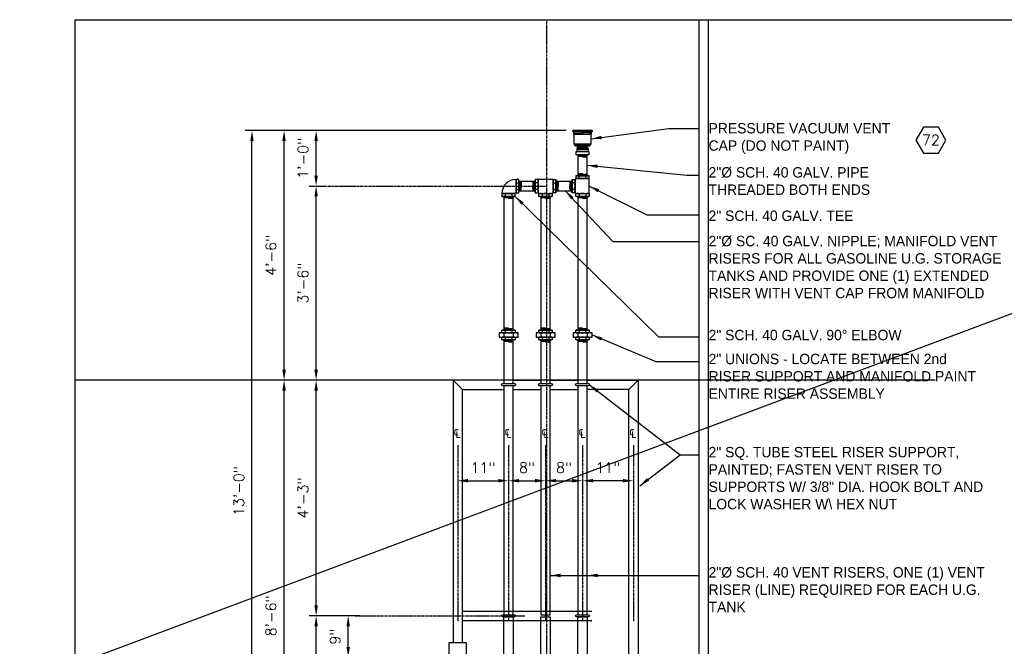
# Model space of a CAD drawing. Extents: x -1276 to 451, y 2026 to 3394.
# Tile 87 of 104: x 66 to 279, y 2178 to 2314. Entities that reach past the tile are written whole.
import ezdxf
from ezdxf.enums import TextEntityAlignment as Align

# ---------------------------------------------------------------- set-up
doc = ezdxf.new("R2010")
doc.units = 0
doc.header["$MEASUREMENT"] = 0
doc.header["$PDSIZE"] = 1
doc.linetypes.add('CENTER1', pattern=[0.6625, 0.5, -0.075, 0.0125, -0.075])
doc.layers.get('0').update_dxf_attribs({"linetype": 'CONTINUOUS'})
doc.layers.get('DEFPOINTS').update_dxf_attribs({"linetype": 'CONTINUOUS'})
for name, color, linetype in [('BOARDER-TXT', 2, 'CONTINUOUS'), ('CENTERLINE', 3, 'CENTER1'), ('CONDUIT', 2, 'CONTINUOUS'), ('DIM', 3, 'CONTINUOUS'), ('FREEZE-OUTLINE-TITLES', 60, 'CONTINUOUS'), ('GALV-2-ELL', 3, 'CONTINUOUS'), ('GALV-2-PIPE', 3, 'CONTINUOUS'), ('GALV-2-TEE', 3, 'CONTINUOUS'), ('GALV-2-UNION', 3, 'CONTINUOUS'), ('GALV-2x2-VENT-RISER', 5, 'CONTINUOUS'), ('GALV-4-PIPE', 4, 'CONTINUOUS'), ('TEXT', 3, 'CONTINUOUS'), ('VENT-CAP', 3, 'CONTINUOUS')]:
    doc.layers.add(name, color=color, linetype=linetype)
doc.layers.add('FREEZE-LINES', color=8, linetype='CONTINUOUS', plot=False)
doc.styles.add('SIMPFRAC', font='simpfrac')
doc.styles.add('SIMPLEX', font='simplex')
doc.dimstyles.new('DIM24', dxfattribs={"dimscale": 24, "dimtxt": 0.09375, "dimasz": 0.09375, "dimexe": 0.0625, "dimexo": 0.0625, "dimgap": 0.0625, "dimtad": 1, "dimdec": 4, "dimzin": 3, "dimdsep": 46, "dimlunit": 4, "dimtxsty": 'SIMPLEX', "dimcen": 0, "dimclrd": 3, "dimclre": 3, "dimclrt": 3, "dimadec": 0, "dimazin": 0, "dimtfac": 1, "dimtdec": 4, "dimtofl": 0, "dimtmove": 0, "dimatfit": 3, "dimfxl": 1, "dimfrac": 2, "dimtolj": 1, "dimtzin": 3, "dimlwe": -1, "dimarcsym": 0})

# ---------------------------------------------------------------- blocks, each defined once
blk = doc.blocks.new('*D104')
at = {"layer": 'DEFPOINTS', "color": 0, "transparency": 16777216}
for p in [(160.72, 2214.19), (171.72, 2214.19), (171.72, 2214.19)]:
    blk.add_point(p, dxfattribs=at)
at = {"layer": 'DIM', "color": 3, "lineweight": -2, "transparency": 16777216}
blk.add_line((162.97, 2214.19), (169.47, 2214.19), dxfattribs=at)
at = {"layer": 'DIM', "color": 3, "transparency": 16777216}
for points in [[(162.97, 2214.57), (162.97, 2213.82), (160.72, 2214.19)], [(169.47, 2214.57), (169.47, 2213.82), (171.72, 2214.19)]]:
    blk.add_solid(points, dxfattribs=at)
at = {"layer": 'DIM', "color": 3, "transparency": 16777216, "insert": (166.22, 2217.03), "char_height": 2.25, "attachment_point": 5, "style": 'SIMPLEX'}
blk.add_mtext('\\A1;11"', dxfattribs=at)
blk = doc.blocks.new('*D105')
at = {"layer": 'DEFPOINTS', "color": 0, "transparency": 16777216}
for p in [(187.72, 2214.19), (187.72, 2214.19), (198.72, 2214.19)]:
    blk.add_point(p, dxfattribs=at)
at = {"layer": 'DIM', "color": 3, "lineweight": -2, "transparency": 16777216}
blk.add_line((196.47, 2214.19), (189.97, 2214.19), dxfattribs=at)
at = {"layer": 'DIM', "color": 3, "transparency": 16777216}
for points in [[(189.97, 2214.57), (189.97, 2213.82), (187.72, 2214.19)], [(196.47, 2214.57), (196.47, 2213.82), (198.72, 2214.19)]]:
    blk.add_solid(points, dxfattribs=at)
at = {"layer": 'DIM', "color": 3, "transparency": 16777216, "insert": (193.22, 2217.03), "char_height": 2.25, "attachment_point": 5, "style": 'SIMPLEX'}
blk.add_mtext('\\A1;11"', dxfattribs=at)
blk = doc.blocks.new('*D106')
at = {"layer": 'DEFPOINTS', "color": 0, "transparency": 16777216}
for p in [(171.72, 2214.19), (179.72, 2214.19), (179.72, 2214.19)]:
    blk.add_point(p, dxfattribs=at)
at = {"layer": 'DIM', "color": 3, "lineweight": -2, "transparency": 16777216}
blk.add_line((173.97, 2214.19), (177.47, 2214.19), dxfattribs=at)
at = {"layer": 'DIM', "color": 3, "transparency": 16777216}
for points in [[(173.97, 2214.57), (173.97, 2213.82), (171.72, 2214.19)], [(177.47, 2214.57), (177.47, 2213.82), (179.72, 2214.19)]]:
    blk.add_solid(points, dxfattribs=at)
at = {"layer": 'DIM', "color": 3, "transparency": 16777216, "insert": (175.72, 2217.03), "char_height": 2.25, "attachment_point": 5, "style": 'SIMPLEX'}
blk.add_mtext('\\A1;8"', dxfattribs=at)
blk = doc.blocks.new('HEX')
at = {"color": 3}
blk.add_lwpolyline([(-0.0577, 0.1), (-0.1155, 0), (-0.0577, -0.1), (0.0577, -0.1), (0.1155, 0), (0.0577, 0.1)], close=True, dxfattribs=at)
at = {"color": 3, "style": 'SIMPLEX'}
blk.add_attdef('D#', text='', height=0.08, dxfattribs=at).set_placement((0, 0), align=Align.MIDDLE)
blk = doc.blocks.new('*D111')
at = {"layer": 'DEFPOINTS', "color": 0, "transparency": 16777216}
for p in [(123.16, 2235.96), (159.72, 2235.96), (128.35, 2133.97)]:
    blk.add_point(p, dxfattribs=at)
at = {"layer": 'DIM', "color": 3, "transparency": 16777216}
for p, q in [((158.22, 2235.96), (121.66, 2235.96)), ((126.85, 2133.97), (121.66, 2133.97))]:
    blk.add_line(p, q, dxfattribs=at)
at = {"layer": 'DIM', "color": 3, "lineweight": -2, "transparency": 16777216}
blk.add_line((123.16, 2136.22), (123.16, 2233.71), dxfattribs=at)
at = {"layer": 'DIM', "color": 3, "transparency": 16777216}
for points in [[(122.78, 2233.71), (123.53, 2233.71), (123.16, 2235.96)], [(122.78, 2136.22), (123.53, 2136.22), (123.16, 2133.97)]]:
    blk.add_solid(points, dxfattribs=at)
at = {"layer": 'DIM', "color": 3, "transparency": 16777216, "insert": (120.32, 2184.96), "char_height": 2.25, "attachment_point": 5, "rotation": 90, "style": 'SIMPLEX'}
blk.add_mtext('\\A1;8\'-6"', dxfattribs=at)
blk = doc.blocks.new('*D112')
at = {"layer": 'DEFPOINTS', "color": 0, "transparency": 16777216}
for p in [(130.09, 2184.96), (140.96, 2184.96), (134.91, 2133.97)]:
    blk.add_point(p, dxfattribs=at)
at = {"layer": 'DIM', "color": 3, "transparency": 16777216}
for p, q in [((139.46, 2184.96), (128.59, 2184.96)), ((133.41, 2133.97), (128.59, 2133.97))]:
    blk.add_line(p, q, dxfattribs=at)
at = {"layer": 'DIM', "color": 3, "lineweight": -2, "transparency": 16777216}
blk.add_line((130.09, 2136.22), (130.09, 2182.71), dxfattribs=at)
at = {"layer": 'DIM', "color": 3, "transparency": 16777216}
for points in [[(129.72, 2182.71), (130.47, 2182.71), (130.09, 2184.96)], [(129.72, 2136.22), (130.47, 2136.22), (130.09, 2133.97)]]:
    blk.add_solid(points, dxfattribs=at)
at = {"layer": 'DIM', "color": 3, "transparency": 16777216, "insert": (127.25, 2159.46), "char_height": 2.25, "attachment_point": 5, "rotation": 90, "style": 'SIMPLEX'}
blk.add_mtext('\\A1;4\'-3"', dxfattribs=at)
blk = doc.blocks.new('*D113')
at = {"layer": 'DEFPOINTS', "color": 0, "transparency": 16777216}
for p in [(130.09, 2235.96), (139.14, 2235.96), (134.91, 2184.96)]:
    blk.add_point(p, dxfattribs=at)
at = {"layer": 'DIM', "color": 3, "transparency": 16777216}
for p, q in [((137.64, 2235.96), (128.59, 2235.96)), ((133.41, 2184.96), (128.59, 2184.96))]:
    blk.add_line(p, q, dxfattribs=at)
at = {"layer": 'DIM', "color": 3, "lineweight": -2, "transparency": 16777216}
blk.add_line((130.09, 2187.21), (130.09, 2233.71), dxfattribs=at)
at = {"layer": 'DIM', "color": 3, "transparency": 16777216}
for points in [[(129.72, 2233.71), (130.47, 2233.71), (130.09, 2235.96)], [(129.72, 2187.21), (130.47, 2187.21), (130.09, 2184.96)]]:
    blk.add_solid(points, dxfattribs=at)
at = {"layer": 'DIM', "color": 3, "transparency": 16777216, "insert": (127.25, 2210.46), "char_height": 2.25, "attachment_point": 5, "rotation": 90, "style": 'SIMPLEX'}
blk.add_mtext('\\A1;4\'-3"', dxfattribs=at)
blk = doc.blocks.new('*D116')
at = {"layer": 'DEFPOINTS', "color": 0, "transparency": 16777216}
for p in [(116.22, 2289.96), (185.66, 2289.96), (116.22, 2133.96)]:
    blk.add_point(p, dxfattribs=at)
at = {"layer": 'DIM', "color": 3, "transparency": 16777216}
blk.add_line((184.16, 2289.96), (114.72, 2289.96), dxfattribs=at)
at = {"layer": 'DIM', "color": 3, "lineweight": -2, "transparency": 16777216}
blk.add_line((116.22, 2136.21), (116.22, 2287.71), dxfattribs=at)
at = {"layer": 'DIM', "color": 3, "transparency": 16777216}
for points in [[(115.84, 2287.71), (116.59, 2287.71), (116.22, 2289.96)], [(115.84, 2136.21), (116.59, 2136.21), (116.22, 2133.96)]]:
    blk.add_solid(points, dxfattribs=at)
at = {"layer": 'DIM', "color": 3, "transparency": 16777216, "insert": (113.38, 2211.96), "char_height": 2.25, "attachment_point": 5, "rotation": 90, "style": 'SIMPLEX'}
blk.add_mtext('\\A1;13\'-0"', dxfattribs=at)
blk = doc.blocks.new('*D117')
at = {"layer": 'DEFPOINTS', "color": 0, "transparency": 16777216}
for p in [(123.16, 2289.96), (123.16, 2289.96), (128.35, 2235.96)]:
    blk.add_point(p, dxfattribs=at)
at = {"layer": 'DIM', "color": 3, "lineweight": -2, "transparency": 16777216}
blk.add_line((123.16, 2238.21), (123.16, 2287.71), dxfattribs=at)
at = {"layer": 'DIM', "color": 3, "transparency": 16777216}
blk.add_line((126.85, 2235.96), (121.66, 2235.96), dxfattribs=at)
for points in [[(122.78, 2287.71), (123.53, 2287.71), (123.16, 2289.96)], [(122.78, 2238.21), (123.53, 2238.21), (123.16, 2235.96)]]:
    blk.add_solid(points, dxfattribs=at)
at = {"layer": 'DIM', "color": 3, "transparency": 16777216, "insert": (120.32, 2262.96), "char_height": 2.25, "attachment_point": 5, "rotation": 90, "style": 'SIMPLEX'}
blk.add_mtext('\\A1;4\'-6"', dxfattribs=at)
blk = doc.blocks.new('*D119')
at = {"layer": 'DEFPOINTS', "color": 0, "transparency": 16777216}
for p in [(137.03, 2184.96), (137.03, 2184.96), (137.03, 2175.97)]:
    blk.add_point(p, dxfattribs=at)
at = {"layer": 'DIM', "color": 3, "lineweight": -2, "transparency": 16777216}
blk.add_line((137.03, 2178.22), (137.03, 2182.71), dxfattribs=at)
at = {"layer": 'DIM', "color": 3, "transparency": 16777216}
for points in [[(136.66, 2182.71), (137.41, 2182.71), (137.03, 2184.96)], [(136.66, 2178.22), (137.41, 2178.22), (137.03, 2175.97)]]:
    blk.add_solid(points, dxfattribs=at)
at = {"layer": 'DIM', "color": 3, "transparency": 16777216, "insert": (134.19, 2180.46), "char_height": 2.25, "attachment_point": 5, "rotation": 90, "style": 'SIMPLEX'}
blk.add_mtext('\\A1;9"', dxfattribs=at)
blk = doc.blocks.new('*D122')
at = {"layer": 'DEFPOINTS', "color": 0, "transparency": 16777216}
for p in [(130.09, 2277.96), (130.09, 2277.96), (130.09, 2235.96)]:
    blk.add_point(p, dxfattribs=at)
at = {"layer": 'DIM', "color": 3, "lineweight": -2, "transparency": 16777216}
blk.add_line((130.09, 2238.21), (130.09, 2275.71), dxfattribs=at)
at = {"layer": 'DIM', "color": 3, "transparency": 16777216}
for points in [[(129.72, 2275.71), (130.47, 2275.71), (130.09, 2277.96)], [(129.72, 2238.21), (130.47, 2238.21), (130.09, 2235.96)]]:
    blk.add_solid(points, dxfattribs=at)
at = {"layer": 'DIM', "color": 3, "transparency": 16777216, "insert": (127.25, 2256.96), "char_height": 2.25, "attachment_point": 5, "rotation": 90, "style": 'SIMPLEX'}
blk.add_mtext('\\A1;3\'-6"', dxfattribs=at)
blk = doc.blocks.new('*D123')
at = {"layer": 'DEFPOINTS', "color": 0, "transparency": 16777216}
for p in [(130.09, 2289.96), (185.66, 2289.96), (128.59, 2277.96)]:
    blk.add_point(p, dxfattribs=at)
at = {"layer": 'DIM', "color": 3, "transparency": 16777216}
for p, q in [((184.16, 2289.96), (128.59, 2289.96)), ((130.09, 2277.96), (131.59, 2277.96))]:
    blk.add_line(p, q, dxfattribs=at)
at = {"layer": 'DIM', "color": 3, "lineweight": -2, "transparency": 16777216}
blk.add_line((130.09, 2280.21), (130.09, 2287.71), dxfattribs=at)
at = {"layer": 'DIM', "color": 3, "transparency": 16777216}
for points in [[(129.72, 2287.71), (130.47, 2287.71), (130.09, 2289.96)], [(129.72, 2280.21), (130.47, 2280.21), (130.09, 2277.96)]]:
    blk.add_solid(points, dxfattribs=at)
at = {"layer": 'DIM', "color": 3, "transparency": 16777216, "insert": (127.25, 2283.96), "char_height": 2.25, "attachment_point": 5, "rotation": 90, "style": 'SIMPLEX'}
blk.add_mtext('\\A1;1\'-0"', dxfattribs=at)
blk = doc.blocks.new('*D71')
at = {"layer": 'DEFPOINTS', "color": 0, "transparency": 16777216}
for p in [(179.72, 2214.19), (187.72, 2214.19), (187.72, 2214.19)]:
    blk.add_point(p, dxfattribs=at)
at = {"layer": 'DIM', "color": 3, "lineweight": -2, "transparency": 16777216}
blk.add_line((181.97, 2214.19), (185.47, 2214.19), dxfattribs=at)
at = {"layer": 'DIM', "color": 3, "transparency": 16777216}
for points in [[(181.97, 2214.57), (181.97, 2213.82), (179.72, 2214.19)], [(185.47, 2214.57), (185.47, 2213.82), (187.72, 2214.19)]]:
    blk.add_solid(points, dxfattribs=at)
at = {"layer": 'DIM', "color": 3, "transparency": 16777216, "insert": (183.72, 2217.03), "char_height": 2.25, "attachment_point": 5, "style": 'SIMPLEX'}
blk.add_mtext('\\A1;8"', dxfattribs=at)

msp = doc.modelspace()

# ---------------------------------------------------------------- linework, layer by layer
at = {"layer": 'BOARDER-TXT'}
msp.add_line((-318.03164, 2025.95761), (449.96836, 2313.95761), dxfattribs=at)
at = {"layer": 'CENTERLINE', "color": 3, "linetype": 'CENTER1'}
msp.add_line((128.59412, 2277.95761), (179.79825, 2277.95761), dxfattribs=at)
at = {"layer": 'CENTERLINE', "linetype": 'CENTER1'}
for p, q in [((160.71836, 2221.88868), (160.71836, 2183.71005)), ((171.71836, 2221.88868), (171.71836, 2183.71005)), ((179.71836, 2221.88868), (179.71836, 2183.71005)), ((187.71836, 2221.88868), (187.71836, 2183.71005)), ((198.71836, 2221.88868), (198.71836, 2183.71005)), ((138.52051, 2184.95761), (175.24067, 2184.95761))]:
    msp.add_line(p, q, dxfattribs=at)
at = {"layer": 'CONDUIT'}
msp.add_lwpolyline([(158.8183, 2172.85233), (162.61843, 2172.85233), (162.61843, 2179.08995), (158.8183, 2179.08995)], close=True, dxfattribs=at)
at = {"layer": 'FREEZE-LINES', "color": 8, "linetype": 'CENTER1'}
msp.add_line((179.96836, 2025.95761), (179.96836, 2313.95761), dxfattribs=at)
at = {"layer": 'FREEZE-LINES', "linetype": 'Continuous'}
for p, q in [((212.98261, 2097.97114), (212.98261, 2313.95761)), ((214.98261, 2097.97114), (214.98261, 2313.95761)), ((263.96836, 2235.95761), (77.96836, 2235.95761))]:
    msp.add_line(p, q, dxfattribs=at)
at = {"layer": 'FREEZE-OUTLINE-TITLES', "color": 60, "linetype": 'Continuous'}
msp.add_lwpolyline([(77.96836, 2313.95761), (449.96836, 2313.95761), (449.96836, 2025.95761), (77.96836, 2025.95761)], close=True, dxfattribs=at)
at = {"layer": 'GALV-2-ELL', "linetype": 'Continuous'}
for p, q in [((173.33301, 2279.39362), (173.33301, 2279.39362)), ((170.28092, 2276.34154), (170.28092, 2276.34154)), ((173.15293, 2276.34154), (173.15293, 2276.34154)), ((173.33301, 2276.52161), (173.33301, 2276.52161))]:
    msp.add_line(p, q, dxfattribs=at)
at = {"layer": 'GALV-2-ELL', "color": 7, "linetype": 'Continuous'}
for p, q in [((173.39551, 2278.67706), (173.89486, 2278.67706)), ((173.39551, 2277.24105), (173.89486, 2277.24105)), ((171.00036, 2276.27904), (171.00036, 2275.77969)), ((172.43637, 2276.27904), (172.43637, 2275.77969))]:
    msp.add_line(p, q, dxfattribs=at)
at = {"layer": 'GALV-2-ELL', "linetype": 'Continuous'}
for points in [[(173.33301, 2279.39362), (173.33301, 2276.52161), (173.95736, 2276.52161), (173.95736, 2279.39362)], [(173.15293, 2276.34154), (170.28092, 2276.34154), (170.28092, 2275.71719), (173.15293, 2275.71719)]]:
    msp.add_lwpolyline(points, close=True, dxfattribs=at)
at = {"layer": 'GALV-2-ELL', "color": 7, "linetype": 'Continuous'}
for points in [[(173.39551, 2276.52161, -0.17372505), (173.39551, 2277.24105, -0.087044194), (173.39551, 2278.67706, -0.174422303), (173.39551, 2279.39362)], [(173.89486, 2276.52161, 0.17372505), (173.89486, 2277.24105, 0.087044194), (173.89486, 2278.67706, 0.174422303), (173.89486, 2279.39362)], [(170.28092, 2276.27904, -0.17372505), (171.00036, 2276.27904, -0.087044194), (172.43637, 2276.27904, -0.174422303), (173.15293, 2276.27904)], [(173.15293, 2275.77969, -0.174432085), (172.43637, 2275.77969, -0.087045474), (171.00036, 2275.77969, -0.17373472), (170.28092, 2275.77969)]]:
    msp.add_lwpolyline(points, format="xyb", dxfattribs=at)
at = {"layer": 'GALV-2-ELL', "linetype": 'Continuous'}
for radius in [3.05209, 0.18007]:
    msp.add_arc((173.33301, 2276.34154), radius, 90, 180, dxfattribs=at)
at = {"layer": 'GALV-2-PIPE', "color": 7}
for p, q in [((187.71693, 2284.69182), (186.71693, 2284.65813)), ((188.71693, 2284.60043), (186.71693, 2284.53306)), ((188.71693, 2284.47536), (186.71693, 2284.40799)), ((188.71693, 2284.35029), (186.71693, 2284.28292)), ((188.71693, 2284.22522), (187.71693, 2284.19153)), ((186.71693, 2280.66465), (187.71693, 2280.69833)), ((186.71693, 2280.53958), (188.71693, 2280.60694)), ((186.71693, 2280.4145), (188.71693, 2280.48187)), ((186.71693, 2280.28943), (188.71693, 2280.3568)), ((187.71693, 2280.19805), (188.71693, 2280.23173)), ((173.95879, 2277.95924), (173.99248, 2276.95896)), ((174.05019, 2278.95896), (174.11755, 2276.95896)), ((174.17526, 2278.95896), (174.24263, 2276.95896)), ((174.30033, 2278.95896), (174.3677, 2276.95896)), ((174.4254, 2278.95896), (174.45907, 2277.95924)), ((177.01134, 2276.95896), (176.97765, 2277.95924)), ((177.13641, 2276.95896), (177.06905, 2278.95896)), ((177.26148, 2276.95896), (177.19412, 2278.95896)), ((177.38655, 2276.95896), (177.31919, 2278.95896)), ((177.47793, 2277.95924), (177.44426, 2278.95896)), ((181.95879, 2277.95906), (181.99249, 2276.95877)), ((182.05019, 2278.95877), (182.11756, 2276.95877)), ((182.17526, 2278.95877), (182.24263, 2276.95877)), ((182.30033, 2278.95877), (182.3677, 2276.95877)), ((182.4254, 2278.95877), (182.45908, 2277.95906)), ((185.01134, 2276.95877), (184.97765, 2277.95906)), ((185.13641, 2276.95877), (185.06905, 2278.95877)), ((185.26149, 2276.95877), (185.19412, 2278.95877)), ((185.38656, 2276.95877), (185.31919, 2278.95877)), ((185.47793, 2277.95906), (185.44426, 2278.95877)), ((171.71693, 2275.71719), (170.71693, 2275.6835)), ((172.71693, 2275.6258), (170.71693, 2275.55843)), ((172.71693, 2275.50073), (170.71693, 2275.43336)), ((172.71693, 2275.37566), (170.71693, 2275.30829)), ((172.71693, 2275.25059), (171.71693, 2275.2169)), ((179.71693, 2275.71719), (178.71693, 2275.6835)), ((180.71693, 2275.6258), (178.71693, 2275.55843)), ((180.71693, 2275.50073), (178.71693, 2275.43336)), ((180.71693, 2275.37566), (178.71693, 2275.30829)), ((180.71693, 2275.25059), (179.71693, 2275.2169)), ((187.71693, 2275.71719), (186.71693, 2275.6835)), ((188.71693, 2275.6258), (186.71693, 2275.55843)), ((188.71693, 2275.50073), (186.71693, 2275.43336)), ((188.71693, 2275.37566), (186.71693, 2275.30829)), ((188.71693, 2275.25059), (187.71693, 2275.2169)), ((171.71836, 2244.65859), (170.71836, 2244.6249)), ((172.71836, 2244.5672), (170.71836, 2244.49983)), ((172.71836, 2244.44213), (170.71836, 2244.37476)), ((172.71836, 2244.31706), (170.71836, 2244.24969)), ((172.71836, 2244.19199), (171.71836, 2244.1583)), ((179.71836, 2244.65859), (178.71836, 2244.6249)), ((180.71836, 2244.5672), (178.71836, 2244.49983)), ((180.71836, 2244.44213), (178.71836, 2244.37476)), ((180.71836, 2244.31706), (178.71836, 2244.24969)), ((180.71836, 2244.19199), (179.71836, 2244.1583)), ((187.71836, 2244.65859), (186.71836, 2244.62491)), ((188.71836, 2244.5672), (186.71836, 2244.49983)), ((188.71836, 2244.44213), (186.71836, 2244.37476)), ((188.71836, 2244.31706), (186.71836, 2244.24969)), ((188.71836, 2244.19199), (187.71836, 2244.1583))]:
    msp.add_line(p, q, dxfattribs=at)
at = {"layer": 'GALV-2-PIPE'}
for points in [[(188.71693, 2280.19804), (188.71693, 2284.69182), (186.71693, 2284.69182), (186.71693, 2280.19804)], [(177.47793, 2278.95896), (173.95735, 2278.95896), (173.95735, 2276.95896), (177.47793, 2276.95896)], [(185.47793, 2278.95877), (181.95736, 2278.95877), (181.95736, 2276.95877), (185.47793, 2276.95877)], [(172.71693, 2246.80014), (172.71693, 2275.71719), (170.71693, 2275.71719), (170.71693, 2246.80014)], [(180.71693, 2246.80014), (180.71693, 2275.71719), (178.71693, 2275.71719), (178.71693, 2246.80014)], [(188.71693, 2246.80014), (188.71693, 2275.71719), (186.71693, 2275.71719), (186.71693, 2246.80014)], [(172.71836, 2235.20761), (172.71836, 2244.65859), (170.71836, 2244.65859), (170.71836, 2235.20761)], [(180.71836, 2235.20761), (180.71836, 2244.65859), (178.71836, 2244.65859), (178.71836, 2235.20761)], [(188.71836, 2235.20761), (188.71836, 2244.65859), (186.71836, 2244.65859), (186.71836, 2235.20761)], [(172.7198, 2185.20761), (172.71836, 2234.70761), (170.71836, 2234.70761), (170.7198, 2185.20761)], [(180.7198, 2185.20761), (180.71836, 2234.70761), (178.71836, 2234.70761), (178.7198, 2185.20761)], [(188.7198, 2185.20761), (188.71836, 2234.70761), (186.71836, 2234.70761), (186.7198, 2185.20761)], [(172.71836, 2184.70761), (172.71693, 2137.97114), (170.71693, 2137.97114), (170.71836, 2184.70761)], [(180.71836, 2184.70761), (180.71693, 2137.97114), (178.71693, 2137.97114), (178.71836, 2184.70761)], [(188.71836, 2184.70761), (188.71693, 2137.97114), (186.71693, 2137.97114), (186.71836, 2184.70761)]]:
    msp.add_lwpolyline(points, close=True, dxfattribs=at)
at = {"layer": 'GALV-2-PIPE', "color": 7, "linetype": 'Continuous'}
for points in [[(185.54043, 2279.39362, 0.174432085), (185.54043, 2278.67706, 0.087045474), (185.54043, 2277.24105, 0.17373472), (185.54043, 2276.52161)], [(178.28236, 2275.77969, 0.174432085), (178.99892, 2275.77969, 0.087045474), (180.43493, 2275.77969, 0.17373472), (181.15437, 2275.77969)]]:
    msp.add_lwpolyline(points, format="xyb", dxfattribs=at)
at = {"layer": 'GALV-2-TEE', "linetype": 'Continuous'}
for p, q in [((181.33444, 2279.39362), (178.10228, 2279.39362)), ((189.15437, 2276.34154), (189.15437, 2279.5737))]:
    msp.add_line(p, q, dxfattribs=at)
at = {"layer": 'GALV-2-TEE', "color": 7, "linetype": 'Continuous'}
for p, q in [((186.99892, 2279.6362), (186.99892, 2280.13555)), ((188.43493, 2279.6362), (188.43493, 2280.13555)), ((178.03978, 2278.67418), (177.54043, 2278.67418)), ((178.03978, 2277.23817), (177.54043, 2277.23817)), ((181.39694, 2278.67418), (181.89629, 2278.67418)), ((181.39694, 2277.23817), (181.89629, 2277.23817)), ((186.03978, 2278.67706), (185.54043, 2278.67706)), ((186.03978, 2277.24105), (185.54043, 2277.24105)), ((178.99892, 2276.27904), (178.99892, 2275.77969)), ((180.43493, 2276.27904), (180.43493, 2275.77969)), ((186.99892, 2276.27904), (186.99892, 2275.77969)), ((188.43493, 2276.27904), (188.43493, 2275.77969))]:
    msp.add_line(p, q, dxfattribs=at)
at = {"layer": 'GALV-2-TEE', "linetype": 'Continuous'}
for points in [[(178.10228, 2276.52161), (178.10228, 2279.39362), (177.47793, 2279.39362), (177.47793, 2276.52161)], [(181.33444, 2276.52161), (181.33444, 2279.39362), (181.95879, 2279.39362), (181.95879, 2276.52161)], [(186.10228, 2279.39362), (186.10228, 2276.52161), (185.47793, 2276.52161), (185.47793, 2279.39362)], [(186.28236, 2279.5737), (189.15437, 2279.5737), (189.15437, 2280.19805), (186.28236, 2280.19805)], [(178.28236, 2276.34154), (181.15437, 2276.34154), (181.15437, 2275.71719), (178.28236, 2275.71719)], [(186.28236, 2276.34154), (189.15437, 2276.34154), (189.15437, 2275.71719), (186.28236, 2275.71719)]]:
    msp.add_lwpolyline(points, close=True, dxfattribs=at)
at = {"layer": 'GALV-2-TEE', "color": 7, "linetype": 'Continuous'}
for points in [[(177.54043, 2276.52161, -0.174432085), (177.54043, 2277.23817, -0.087045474), (177.54043, 2278.67418, -0.17373472), (177.54043, 2279.39362)], [(178.03978, 2279.39362, -0.17372505), (178.03978, 2278.67418, -0.087044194), (178.03978, 2277.23817, -0.174422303), (178.03978, 2276.52161)], [(181.39694, 2279.39362, 0.17372505), (181.39694, 2278.67418, 0.087044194), (181.39694, 2277.23817, 0.174422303), (181.39694, 2276.52161)], [(181.89629, 2276.52161, 0.174432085), (181.89629, 2277.23817, 0.087045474), (181.89629, 2278.67418, 0.17373472), (181.89629, 2279.39362)], [(186.03978, 2276.52161, 0.17372505), (186.03978, 2277.24105, 0.087044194), (186.03978, 2278.67706, 0.174422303), (186.03978, 2279.39362)], [(186.28236, 2280.13555, -0.174432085), (186.99892, 2280.13555, -0.087045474), (188.43493, 2280.13555, -0.17373472), (189.15437, 2280.13555)], [(189.15437, 2279.6362, -0.17372505), (188.43493, 2279.6362, -0.087044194), (186.99892, 2279.6362, -0.174422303), (186.28236, 2279.6362)], [(181.15437, 2276.27904, 0.17372505), (180.43493, 2276.27904, 0.087044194), (178.99892, 2276.27904, 0.174422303), (178.28236, 2276.27904)], [(189.15437, 2276.27904, 0.17372505), (188.43493, 2276.27904, 0.087044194), (186.99892, 2276.27904, 0.174422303), (186.28236, 2276.27904)], [(186.28236, 2275.77969, 0.174432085), (186.99892, 2275.77969, 0.087045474), (188.43493, 2275.77969, 0.17373472), (189.15437, 2275.77969)]]:
    msp.add_lwpolyline(points, format="xyb", dxfattribs=at)
at = {"layer": 'GALV-2-TEE', "linetype": 'Continuous'}
for centre, start, end in [((186.095, 2279.58098), 272.2269418, 357.7730582), ((178.095, 2276.33425), 2.2269418, 87.7730582), ((181.34173, 2276.33425), 92.2269418, 177.7730582), ((186.095, 2276.33425), 2.2269418, 87.7730582)]:
    msp.add_arc(centre, 0.1875, start, end, dxfattribs=at)
at = {"layer": 'GALV-2-UNION', "color": 7, "linetype": 'Continuous'}
for p, q in [((170.68948, 2246.10273), (170.68948, 2245.356)), ((170.99892, 2246.73764), (170.99892, 2246.23829)), ((170.99892, 2245.22044), (170.99892, 2244.72109)), ((172.43493, 2246.73764), (172.43493, 2246.23829)), ((172.43493, 2245.22044), (172.43493, 2244.72109)), ((172.74437, 2246.10273), (172.74437, 2245.356)), ((178.68948, 2246.10273), (178.68948, 2245.356)), ((178.99892, 2246.73764), (178.99892, 2246.23829)), ((178.99892, 2245.22044), (178.99892, 2244.72109)), ((180.43493, 2246.73764), (180.43493, 2246.23829)), ((180.43493, 2245.22044), (180.43493, 2244.72109)), ((180.74437, 2246.10273), (180.74437, 2245.356)), ((186.68948, 2246.10273), (186.68948, 2245.356)), ((186.99892, 2246.73764), (186.99892, 2246.23829)), ((186.99892, 2245.22044), (186.99892, 2244.72109)), ((188.43493, 2246.73764), (188.43493, 2246.23829)), ((188.43493, 2245.22044), (188.43493, 2244.72109)), ((188.74437, 2246.10273), (188.74437, 2245.356))]:
    msp.add_line(p, q, dxfattribs=at)
for points in [[(173.77182, 2246.10273, 0.142222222), (172.74437, 2246.10273, 0.071111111), (170.68948, 2246.10273, 0.142222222), (169.66203, 2246.10273)], [(169.66203, 2245.356, 0.142222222), (170.68948, 2245.356, 0.071111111), (172.74437, 2245.356, 0.142222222), (173.77182, 2245.356)], [(173.15437, 2246.73764, 0.17372505), (172.43493, 2246.73764, 0.087044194), (170.99892, 2246.73764, 0.174422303), (170.28236, 2246.73764)], [(170.28236, 2246.23829, 0.174432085), (170.99892, 2246.23829, 0.087045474), (172.43493, 2246.23829, 0.17373472), (173.15437, 2246.23829)], [(173.15437, 2245.22044, 0.17372505), (172.43493, 2245.22044, 0.087044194), (170.99892, 2245.22044, 0.174422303), (170.28236, 2245.22044)], [(181.77182, 2246.10273, 0.142222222), (180.74437, 2246.10273, 0.071111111), (178.68948, 2246.10273, 0.142222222), (177.66203, 2246.10273)], [(177.66203, 2245.356, 0.142222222), (178.68948, 2245.356, 0.071111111), (180.74437, 2245.356, 0.142222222), (181.77182, 2245.356)], [(181.15437, 2246.73764, 0.17372505), (180.43493, 2246.73764, 0.087044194), (178.99892, 2246.73764, 0.174422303), (178.28236, 2246.73764)], [(178.28236, 2246.23829, 0.174432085), (178.99892, 2246.23829, 0.087045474), (180.43493, 2246.23829, 0.17373472), (181.15437, 2246.23829)], [(181.15437, 2245.22044, 0.17372505), (180.43493, 2245.22044, 0.087044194), (178.99892, 2245.22044, 0.174422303), (178.28236, 2245.22044)], [(189.77182, 2246.10273, 0.142222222), (188.74437, 2246.10273, 0.071111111), (186.68948, 2246.10273, 0.142222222), (185.66203, 2246.10273)], [(185.66203, 2245.356, 0.142222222), (186.68948, 2245.356, 0.071111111), (188.74437, 2245.356, 0.142222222), (189.77182, 2245.356)], [(189.15437, 2246.73764, 0.17372505), (188.43493, 2246.73764, 0.087044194), (186.99892, 2246.73764, 0.174422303), (186.28236, 2246.73764)], [(186.28236, 2246.23829, 0.174432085), (186.99892, 2246.23829, 0.087045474), (188.43493, 2246.23829, 0.17373472), (189.15437, 2246.23829)], [(189.15437, 2245.22044, 0.17372505), (188.43493, 2245.22044, 0.087044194), (186.99892, 2245.22044, 0.174422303), (186.28236, 2245.22044)], [(170.28236, 2244.72109, 0.174432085), (170.99892, 2244.72109, 0.087045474), (172.43493, 2244.72109, 0.17373472), (173.15437, 2244.72109)], [(178.28236, 2244.72109, 0.174432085), (178.99892, 2244.72109, 0.087045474), (180.43493, 2244.72109, 0.17373472), (181.15437, 2244.72109)], [(186.28236, 2244.72109, 0.174432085), (186.99892, 2244.72109, 0.087045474), (188.43493, 2244.72109, 0.17373472), (189.15437, 2244.72109)]]:
    msp.add_lwpolyline(points, format="xyb", dxfattribs=at)
at = {"layer": 'GALV-2-UNION', "linetype": 'Continuous'}
for points in [[(173.77182, 2245.28294), (173.77182, 2246.17579), (169.66203, 2246.17579), (169.66203, 2245.28294)], [(170.28236, 2246.80014), (173.15437, 2246.80014), (173.15437, 2246.17579), (170.28236, 2246.17579)], [(170.28236, 2245.28294), (173.15437, 2245.28294), (173.15437, 2244.65859), (170.28236, 2244.65859)], [(181.77182, 2245.28294), (181.77182, 2246.17579), (177.66203, 2246.17579), (177.66203, 2245.28294)], [(178.28236, 2246.80014), (181.15437, 2246.80014), (181.15437, 2246.17579), (178.28236, 2246.17579)], [(178.28236, 2245.28294), (181.15437, 2245.28294), (181.15437, 2244.65859), (178.28236, 2244.65859)], [(189.77182, 2245.28294), (189.77182, 2246.17579), (185.66203, 2246.17579), (185.66203, 2245.28294)], [(186.28236, 2246.80014), (189.15437, 2246.80014), (189.15437, 2246.17579), (186.28236, 2246.17579)], [(186.28236, 2245.28294), (189.15437, 2245.28294), (189.15437, 2244.65859), (186.28236, 2244.65859)]]:
    msp.add_lwpolyline(points, close=True, dxfattribs=at)
at = {"layer": 'GALV-2x2-VENT-RISER'}
for p, q in [((159.71836, 2235.95761), (161.71836, 2233.95761)), ((172.71836, 2235.95761), (178.71836, 2235.95761)), ((180.71836, 2235.95761), (186.71836, 2235.95761)), ((199.71836, 2235.95761), (197.71836, 2233.95761)), ((172.71836, 2233.95761), (178.71836, 2233.95761)), ((180.71836, 2233.95761), (186.71836, 2233.95761)), ((161.71836, 2185.95761), (189.71836, 2185.95761)), ((161.71836, 2183.95761), (189.71836, 2183.95761))]:
    msp.add_line(p, q, dxfattribs=at)
for points in [[(170.71836, 2235.95761), (159.71836, 2235.95761), (159.71836, 2179.08995)], [(188.71836, 2235.95761), (199.71836, 2235.95761), (199.71836, 2137.97114), (197.71836, 2137.97114), (197.71836, 2233.95761), (188.71839, 2233.95761)], [(161.71836, 2179.08995), (161.71836, 2233.95761), (170.71839, 2233.95761)]]:
    msp.add_lwpolyline(points, dxfattribs=at)
at = {"layer": 'GALV-2x2-VENT-RISER', "color": 4}
for points in [[(170.46836, 2234.70761, -1), (170.46836, 2235.20761), (172.96836, 2235.20761, -1), (172.96836, 2234.70761)], [(178.46836, 2234.70761, -1), (178.46836, 2235.20761), (180.96836, 2235.20761, -1), (180.96836, 2234.70761)], [(186.46836, 2234.70761, -1), (186.46836, 2235.20761), (188.96836, 2235.20761, -1), (188.96836, 2234.70761)], [(170.46836, 2184.70761, -1), (170.46836, 2185.20761), (172.96836, 2185.20761, -1), (172.96836, 2184.70761)], [(186.46836, 2184.70761, -1), (186.46836, 2185.20761), (188.96836, 2185.20761, -1), (188.96836, 2184.70761)]]:
    msp.add_lwpolyline(points, format="xyb", close=True, dxfattribs=at)
at = {"layer": 'GALV-4-PIPE', "color": 7}
for p, q in [((170.71693, 2247.26674), (171.71693, 2247.30043)), ((170.71693, 2247.14167), (172.71693, 2247.20904)), ((170.71693, 2247.0166), (172.71693, 2247.08397)), ((178.71693, 2247.26674), (179.71693, 2247.30043)), ((178.71693, 2247.14167), (180.71693, 2247.20904)), ((178.71693, 2247.0166), (180.71693, 2247.08397)), ((186.71693, 2247.26674), (187.71693, 2247.30043)), ((186.71693, 2247.14167), (188.71693, 2247.20904)), ((186.71693, 2247.0166), (188.71693, 2247.08397)), ((170.71693, 2246.89153), (172.71693, 2246.9589)), ((171.71693, 2246.80014), (172.71693, 2246.83383)), ((178.71693, 2246.89153), (180.71693, 2246.9589)), ((179.71693, 2246.80014), (180.71693, 2246.83383)), ((186.71693, 2246.89153), (188.71693, 2246.9589)), ((187.71693, 2246.80014), (188.71693, 2246.83383))]:
    msp.add_line(p, q, dxfattribs=at)
at = {"layer": 'VENT-CAP'}
for p, q in [((186.04162, 2289.45762), (186.04162, 2289.20762)), ((189.39223, 2289.45762), (189.39223, 2289.20762)), ((185.83451, 2287.10675), (189.59934, 2287.10675)), ((186.7088, 2285.44182), (186.7088, 2285.50432)), ((188.72505, 2285.44182), (188.72505, 2285.50432))]:
    msp.add_line(p, q, dxfattribs=at)
at = {"layer": 'VENT-CAP', "color": 1, "linetype": 'Continuous'}
for p, q in [((185.95951, 2286.98175), (189.47434, 2286.98175)), ((186.08451, 2286.85675), (189.34934, 2286.85675)), ((186.4588, 2285.94182), (188.97505, 2285.94182)), ((186.5838, 2286.31682), (188.85005, 2286.31682)), ((186.5838, 2286.00432), (188.85005, 2286.00432)), ((186.7088, 2286.37932), (188.72505, 2286.37932))]:
    msp.add_line(p, q, dxfattribs=at)
at = {"layer": 'VENT-CAP'}
for points in [[(185.65555, 2289.95762, 0.414213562), (185.53055, 2289.83262), (189.9033, 2289.83262, 0.414213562), (189.7783, 2289.95762)], [(186.7088, 2286.69182), (186.7088, 2286.37932), (186.6463, 2286.37932, 0.414213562), (186.5838, 2286.31682), (186.5838, 2286.00432), (186.5213, 2286.00432, 0.414213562), (186.4588, 2285.94182), (186.4588, 2285.50432), (188.97505, 2285.50432), (188.97505, 2285.94182, 0.414213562), (188.91255, 2286.00432), (188.85005, 2286.00432), (188.85005, 2286.31682, 0.414213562), (188.78755, 2286.37932), (188.72505, 2286.37932), (188.72505, 2286.69182)]]:
    msp.add_lwpolyline(points, format="xyb", close=True, dxfattribs=at)
for points in [[(185.59316, 2289.83262), (185.98867, 2289.45762), (187.68568, 2289.45762)], [(185.75042, 2289.68351), (185.75042, 2289.20762), (189.68343, 2289.20762), (189.68343, 2289.68351)], [(187.68568, 2289.20762), (187.68568, 2289.6624), (187.74818, 2289.6624), (187.74818, 2289.20762)], [(189.84069, 2289.83262), (189.44518, 2289.45762), (187.74818, 2289.45762)]]:
    msp.add_lwpolyline(points, dxfattribs=at)
msp.add_lwpolyline([(185.83451, 2289.20762), (185.83451, 2287.10675, 0.414213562), (185.95951, 2286.98175), (185.95951, 2286.85675), (186.08451, 2286.85675), (186.08451, 2286.69182), (189.34934, 2286.69182), (189.34934, 2286.85675), (189.47434, 2286.85675), (189.47434, 2286.98175, 0.414213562), (189.59934, 2287.10675), (189.59934, 2289.20762)], format="xyb", dxfattribs=at)
at = {"layer": 'VENT-CAP', "linetype": 'Continuous'}
msp.add_lwpolyline([(186.3338, 2284.69182), (186.3338, 2285.44182), (189.10005, 2285.44182), (189.10005, 2284.69182)], close=True, dxfattribs=at)

# ---------------------------------------------------------------- block references
at = {"layer": 'TEXT'}
ref = msp.add_blockref('HEX', (263.07848, 2287.91059), dxfattribs=dict(at, xscale=28.09756079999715, yscale=28.09756079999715, zscale=28.09756079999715))
ref.add_attrib('D#', '72', dxfattribs={"layer": '0', "color": 0, "height": 2.25, "style": 'SIMPLEX'}).set_placement((263.07848, 2287.91059), align=Align.MIDDLE)

# ---------------------------------------------------------------- texts
at = {"layer": 'DIM', "linetype": 'CENTER1', "char_height": 2.25, "width": 13.5, "attachment_point": 1, "style": 'SIMPLEX'}
for insert in [(159.83567, 2225.89558), (170.83567, 2225.89558), (178.83567, 2225.89558), (186.83567, 2225.89558), (197.83567, 2225.89558)]:
    msp.add_mtext('℄', dxfattribs=dict(at, insert=insert))
at = {"layer": 'TEXT', "char_height": 2.25, "attachment_point": 1, "style": 'SIMPFRAC'}
for s, insert, width in [('PRESSURE VACUUM VENT CAP (DO NOT PAINT)', (214.98261, 2291.59749), 45.2618251), ('2"%%C SCH. 40 GALV. PIPE THREADED BOTH ENDS', (214.98261, 2282.04484), 43.7142857), ('2" SCH. 40 GALV. TEE', (214.98261, 2272.65731), 45.5162348), ('2"%%C SC. 40 GALV. NIPPLE; MANIFOLD VENT RISERS FOR ALL GASOLINE U.G. STORAGE TANKS AND PROVIDE ONE (1) EXTENDED RISER WITH VENT CAP FROM MANIFOLD', (214.98261, 2267.18487), 64.4462364), ('2" SCH. 40 GALV. 90° ELBOW', (214.98261, 2246.84416), 52.3627553), ('2" UNIONS - LOCATE BETWEEN 2nd  RISER SUPPORT AND MANIFOLD PAINT ENTIRE RISER ASSEMBLY', (214.98261, 2241.66886), 61.9285714), ('2" SQ. TUBE STEEL RISER SUPPORT, PAINTED; FASTEN VENT RISER TO SUPPORTS W/ 3/8" DIA. HOOK BOLT AND LOCK WASHER W\\\\ HEX NUT', (214.98261, 2221.51035), 63.6811148), ('2"%%C SCH. 40 VENT RISERS, ONE (1) VENT RISER (LINE) REQUIRED FOR EACH U.G. TANK', (214.98261, 2195.4937), 63.9191758)]:
    msp.add_mtext(s, dxfattribs=dict(at, insert=insert, width=width))

# ---------------------------------------------------------------- dimensions: what is measured, and where the dimension line sits
at = {"layer": 'DIM'}
for base, p1, p2, angle, picture, middle in [((116.21912, 2289.95762), (116.21912, 2133.95761), (185.65555, 2289.95762), 90, '*D116', (113.37984, 2211.95762)), ((130.09412, 2289.95762), (128.59412, 2277.95761), (185.65555, 2289.95762), 90, '*D123', (127.25484, 2283.95762)), ((130.09412, 2277.95761), (130.09412, 2235.95761), (130.09412, 2277.95761), 90, '*D122', (127.25484, 2256.95761)), ((187.71836, 2214.19202), (198.71836, 2214.19202), (187.71836, 2214.19202), 180, '*D105', (193.21836, 2217.0313)), ((130.09412, 2184.95761), (134.91188, 2133.97114), (140.95801, 2184.95761), 90, '*D112', (127.25484, 2159.46438)), ((137.03162, 2184.95761), (137.03162, 2175.97114), (137.03162, 2184.95761), 90, '*D119', (134.19234, 2180.46438))]:
    dim = msp.add_linear_dim(base=base, p1=p1, p2=p2, angle=angle, dimstyle='DIM24', dxfattribs=at)
    dim.commit()
    dim.dimension.update_dxf_attribs({"geometry": picture, "text_midpoint": middle})
for base, p1, p2, picture, middle in [((123.15662, 2289.95761), (128.34938, 2235.95761), (123.15662, 2289.95761), '*D117', (123.15662, 2262.95761)), ((123.15662, 2235.95761), (128.34938, 2133.97114), (159.71836, 2235.95761), '*D111', (123.15662, 2184.96438))]:
    dim = msp.add_linear_dim(base=base, p1=p1, p2=p2, angle=90, dimstyle='DIM24', dxfattribs=at)
    dim.commit()
    dim.dimension.update_dxf_attribs({"geometry": picture, "text_midpoint": middle, "dimtype": 160})
dim = msp.add_linear_dim(base=(130.09412, 2235.95761), p1=(134.91188, 2184.95761), p2=(139.14495, 2235.95761), angle=90, dimstyle='DIM24', override={"dimtmove": 1}, dxfattribs=at)
dim.commit()
dim.dimension.update_dxf_attribs({"geometry": '*D113', "text_midpoint": (127.25484, 2210.45761)})
for base, p1, p2, picture, middle in [((171.71836, 2214.19202), (160.71836, 2214.19202), (171.71836, 2214.19202), '*D104', (166.21836, 2217.0313)), ((179.71836, 2214.19202), (171.71836, 2214.19202), (179.71836, 2214.19202), '*D106', (175.71836, 2217.0313)), ((187.71836, 2214.19202), (179.71836, 2214.19202), (187.71836, 2214.19202), '*D71', (183.71836, 2217.0313))]:
    dim = msp.add_linear_dim(base=base, p1=p1, p2=p2, dimstyle='DIM24', dxfattribs=at)
    dim.commit()
    dim.dimension.update_dxf_attribs({"geometry": picture, "text_midpoint": middle})

# ---------------------------------------------------------------- leaders
at = {"layer": 'TEXT'}
for points in [[(189.59934, 2288.15718), (206.40192, 2290.44548), (212.98261, 2290.44548)], [(188.71693, 2282.44493), (210.30087, 2280.30679), (212.98261, 2280.30679)], [(183.96836, 2276.95877), (194.28741, 2265.94083), (212.98261, 2265.94083)], [(189.15437, 2277.95762), (201.62928, 2271.71113), (212.98261, 2271.71113)], [(173.15293, 2275.71719), (204.15983, 2245.31576), (212.98261, 2245.31576)], [(189.77182, 2245.72937), (203.58183, 2239.97932), (212.98261, 2239.97932)], [(180.71956, 2193.69615), (204.80851, 2193.69617)], [(188.71956, 2193.69615), (212.98261, 2193.69617)]]:
    msp.add_leader(points, dimstyle='DIM24', dxfattribs=at)
msp.add_leader([(189.21836, 2234.95761), (208.84139, 2219.78566)], dimstyle='DIM24', override={"dimgap": 0.0625, "dimtad": 0}, dxfattribs=at)
at = {"layer": 'TEXT', "color": 1}
msp.add_leader([(200.10836, 2213.10584), (208.84139, 2219.78566), (212.87329, 2219.78566)], dimstyle='DIM24', override={"dimtad": 0}, dxfattribs=at)

doc.saveas('drawing.dxf')
